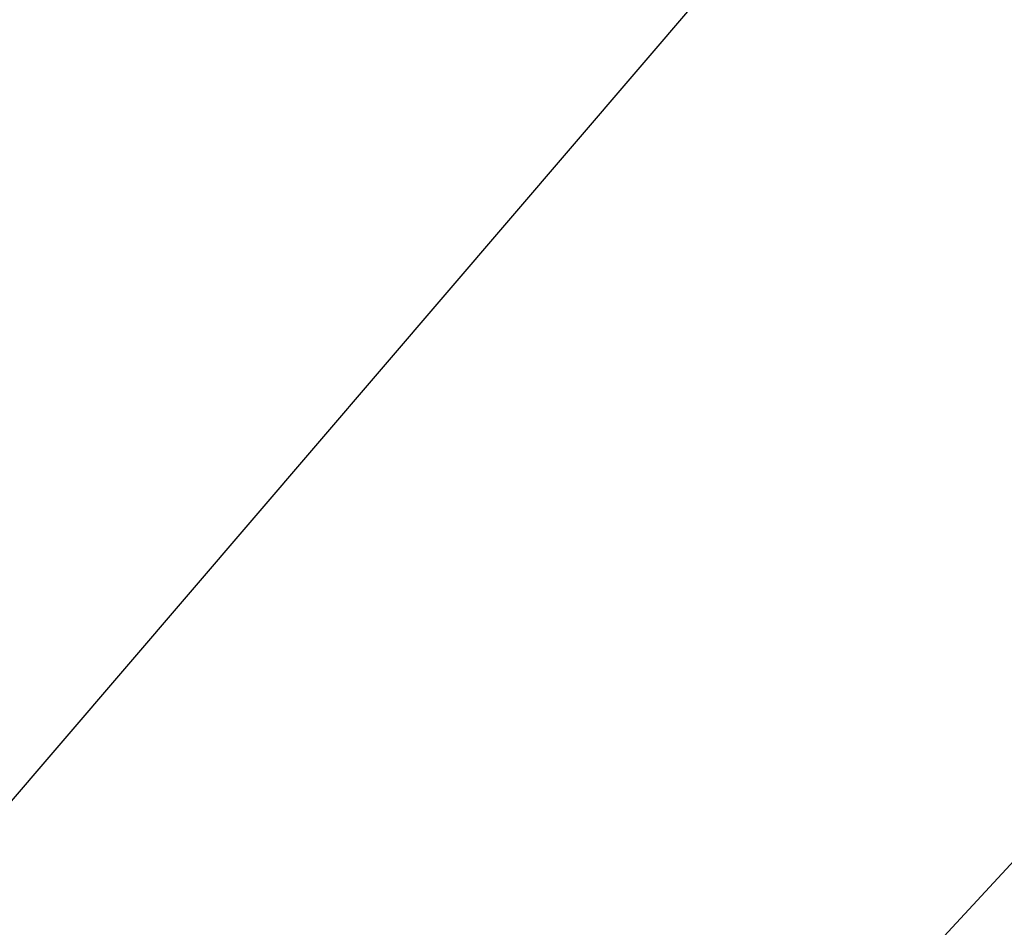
# Model space of a CAD drawing. Extents: x 432 to 817, y -34 to 84.
# Tile 206 of 218: x 468.4819 to 468.5085, y 39.7633 to 39.7879. Entities that reach past the tile are written whole.
import ezdxf

# ---------------------------------------------------------------- set-up
doc = ezdxf.new("R2010")
doc.units = 0
doc.header["$LTSCALE"] = 25.4
doc.layers.get('0').update_dxf_attribs({"color": 13, "linetype": 'CONTINUOUS'})

# ---------------------------------------------------------------- blocks, each defined once
blk = doc.blocks.new('QUEBECK-5405-5403_STL')
at = {"color": 7}
for p, q in [((41.075851, 78.123474, 72.942284), (44.14883, 78.123474, 76.259972)), ((41.075851, 78.123474, 72.942284), (44.14883, 78.123474, 76.259972)), ((40.455231, 73.922035, 72.184326), (44.687424, 74.278824, 77.124161)), ((40.455231, 73.922035, 72.184326), (44.687424, 74.278824, 77.124161)), ((41.075851, 73.759277, 72.942284), (44.14883, 73.759277, 76.259972)), ((41.075851, 73.759277, 72.942284), (44.14883, 73.759277, 76.259972))]:
    blk.add_line(p, q, dxfattribs=at)

msp = doc.modelspace()

# ---------------------------------------------------------------- block references
at = {"color": 0, "extrusion": (0, 1, -4.996e-16), "rotation": 180}
msp.add_blockref('QUEBECK-5405-5403_STL', (-426.669257, 1899.725094, -34.001705), dxfattribs=at)

doc.saveas('drawing.dxf')
